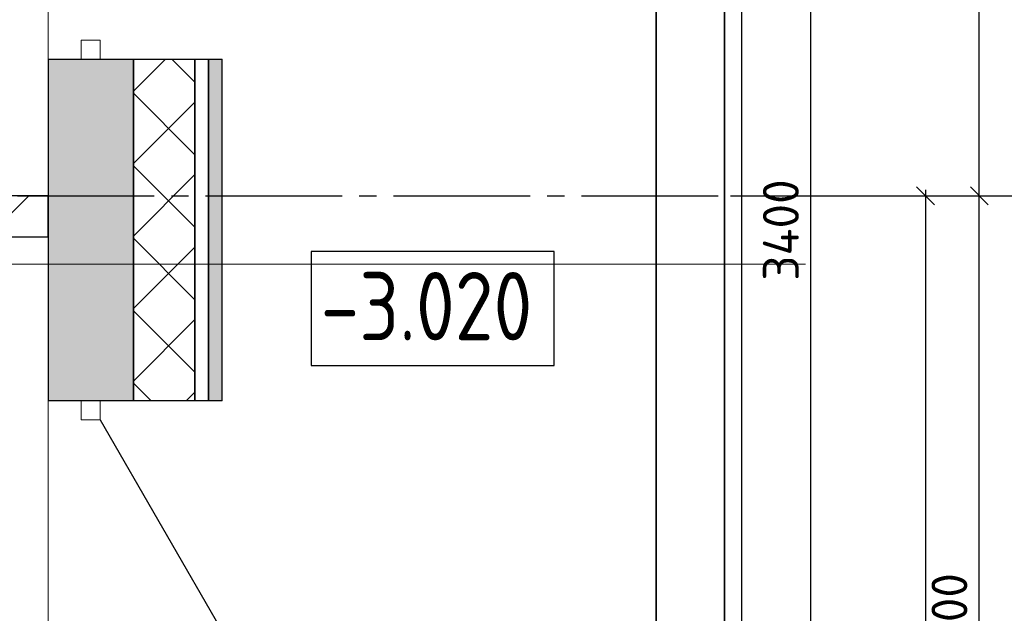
# Model space of a CAD drawing. Header units: millimetres. Extents: x 125896 to 2572636, y -120305 to 130347.
# Tile 255 of 256: x 385661 to 391424, y 54555 to 58029. Entities that reach past the tile are written whole.
import ezdxf

# ---------------------------------------------------------------- set-up
doc = ezdxf.new("R2010")
doc.units = ezdxf.units.MM
for name, pattern in [('______5', [1100, 800, -100, 100, -100]), ('CENTER', [2, 1.25, -0.25, 0.25, -0.25]), ('CENTER2', [28.575, 19.05, -3.175, 3.175, -3.175])]:
    doc.linetypes.add(name, pattern=pattern)
for name, color, linetype, lineweight in [('Standard', 7, 'Continuous', 25), ('Навесной фасад', 7, 'Continuous', 25), ('ОСИ', 7, 'CENTER', 15), ('Стена_ кирп. кладка не несущ', 7, 'Continuous', 35), ('Столовая Двери и окна', 7, 'Continuous', 15), ('Текст_ общее', 7, 'Continuous', 25)]:
    doc.layers.add(name, color=color, linetype=linetype, lineweight=lineweight)
doc.layers.add('Стена_ бетон несущ.', color=7, linetype='Continuous', lineweight=70, true_color=0xb4b496)
doc.styles.add('Century Gothic', font='isocpeur.ttf')
doc.styles.get("Standard").update_dxf_attribs({"font": 'isocpeur.ttf'})
doc.dimstyles.new('Осевые', dxfattribs={"dimscale": 0.7, "dimtxt": 450, "dimasz": 400, "dimexe": 100, "dimexo": 100, "dimgap": 100, "dimtad": 1, "dimdec": 0, "dimzin": 0, "dimdsep": 46, "dimtxsty": 'Standard', "dimblk": 'OBLIQUE', "dimcen": 9, "dimdle": 100, "dimazin": 0, "dimtm": 1e-09, "dimtfac": 1, "dimtdec": 0, "dimtofl": 0, "dimtmove": 0, "dimatfit": 3, "dimfxl": 1, "dimtolj": 1, "dimtzin": 0, "dimarcsym": 0})

# ---------------------------------------------------------------- blocks, each defined once
blk = doc.blocks.new('дверь1_2_$F2', base_point=(0, -54.575))
at = {"layer": 'Standard', "color": 7, "linetype": 'Continuous', "lineweight": 13, "transparency": 33554687}
for p, q in [((1000, 1.425), (944, 1.425)), ((944, 1.425), (944, -54.575)), ((1000, -54.575), (1000, 1.425)), ((944, -54.575), (1000, -54.575))]:
    blk.add_line(p, q, dxfattribs=at)
blk = doc.blocks.new('дверь1_4_$F1', base_point=(0, -54.125))
at = {"layer": 'Standard', "color": 7, "linetype": 'Continuous', "lineweight": 13, "transparency": 33554687}
for p, q in [((56, 1.875), (0, 1.875)), ((0, 1.875), (0, -54.125)), ((56, -54.125), (56, 1.875)), ((0, -54.125), (56, -54.125))]:
    blk.add_line(p, q, dxfattribs=at)
blk = doc.blocks.new('_OBLIQUE')
at = {"color": 0, "linetype": 'ByBlock'}
blk.add_line((-0.5, -0.5), (0.5, 0.5), dxfattribs=at)
blk = doc.blocks.new('*D745')
at = {"layer": 'Defpoints', "color": 0, "linetype": 'ByBlock', "lineweight": 20, "ltscale": 13, "transparency": 16777216}
for p in [(390488.2, 56998.3), (391278.1, 56998.3), (390488.2, 51998.3)]:
    blk.add_point(p, dxfattribs=at)
at = {"layer": 'ОСИ', "color": 0, "linetype": 'ByBlock', "lineweight": -2, "ltscale": 13, "transparency": 16777216}
for p, q in [((390523.2, 56998.3), (391313.1, 56998.3)), ((391278.1, 51963.3), (391278.1, 57033.3)), ((390523.2, 51998.3), (391313.1, 51998.3))]:
    blk.add_line(p, q, dxfattribs=at)
at = {"layer": 'ОСИ', "color": 0, "linetype": 'ByBlock', "lineweight": -2, "ltscale": 13, "transparency": 16777216, "xscale": 105, "yscale": 105, "zscale": 105}
for p, rotation in [((391278.1, 56998.3), 90), ((391278.1, 51998.3), 270)]:
    blk.add_blockref('_OBLIQUE', p, dxfattribs=dict(at, rotation=rotation))
at = {"layer": 'ОСИ', "color": 0, "linetype": 'ByBlock', "lineweight": 25, "ltscale": 13, "transparency": 16777216, "insert": (391103.1, 54498.3), "char_height": 210, "attachment_point": 5, "rotation": 90}
blk.add_mtext('\\A1;2500', dxfattribs=at)
blk = doc.blocks.new('*D746')
at = {"layer": 'Defpoints', "color": 0, "linetype": 'ByBlock', "lineweight": 20, "ltscale": 13, "transparency": 16777216}
for p in [(390488.2, 60598.3), (391278.1, 60598.3), (390353.4, 56998.3)]:
    blk.add_point(p, dxfattribs=at)
at = {"layer": 'ОСИ', "color": 0, "linetype": 'ByBlock', "lineweight": -2, "ltscale": 13, "transparency": 16777216}
for p, q in [((391278.1, 56963.3), (391278.1, 60633.3)), ((390523.2, 60598.3), (391313.1, 60598.3)), ((390388.4, 56998.3), (391313.1, 56998.3))]:
    blk.add_line(p, q, dxfattribs=at)
at = {"layer": 'ОСИ', "color": 0, "linetype": 'ByBlock', "lineweight": -2, "ltscale": 13, "transparency": 16777216, "xscale": 105, "yscale": 105, "zscale": 105}
for p, rotation in [((391278.1, 60598.3), 90), ((391278.1, 56998.3), 270)]:
    blk.add_blockref('_OBLIQUE', p, dxfattribs=dict(at, rotation=rotation))
at = {"layer": 'ОСИ', "color": 0, "linetype": 'ByBlock', "lineweight": 25, "ltscale": 13, "transparency": 16777216, "insert": (391103.1, 58798.3), "char_height": 210, "attachment_point": 5, "rotation": 90}
blk.add_mtext('\\A1;1800', dxfattribs=at)
blk = doc.blocks.new('*D764')
at = {"layer": 'Defpoints', "color": 0, "linetype": 'ByBlock', "lineweight": 20, "ltscale": 13, "transparency": 16777216}
for p in [(389787.3, 56998.3), (389787.3, 43598.3), (390963.3, 43598.3)]:
    blk.add_point(p, dxfattribs=at)
at = {"layer": 'ОСИ', "color": 0, "linetype": 'ByBlock', "lineweight": -2, "ltscale": 13, "transparency": 16777216}
for p, q in [((389822.3, 56998.3), (390998.3, 56998.3)), ((390963.3, 57033.3), (390963.3, 43563.3)), ((389822.3, 43598.3), (390998.3, 43598.3))]:
    blk.add_line(p, q, dxfattribs=at)
at = {"layer": 'ОСИ', "color": 0, "linetype": 'ByBlock', "lineweight": -2, "ltscale": 13, "transparency": 16777216, "xscale": 105, "yscale": 105, "zscale": 105}
for p, rotation in [((390963.3, 56998.3), 90), ((390963.3, 43598.3), 270)]:
    blk.add_blockref('_OBLIQUE', p, dxfattribs=dict(at, rotation=rotation))
at = {"layer": 'ОСИ', "color": 0, "linetype": 'ByBlock', "lineweight": 25, "ltscale": 13, "transparency": 16777216, "insert": (390788.3, 50298.3), "char_height": 210, "attachment_point": 5, "rotation": 90}
blk.add_mtext('\\A1;6700', dxfattribs=at)
blk = doc.blocks.new('*D753')
at = {"layer": 'Defpoints', "color": 0, "linetype": 'ByBlock', "lineweight": 20, "ltscale": 13, "transparency": 16777216}
for p in [(388688.9, 60198.3, -5480), (390291.5, 60198.3), (388718.9, 53398)]:
    blk.add_point(p, dxfattribs=at)
at = {"layer": 'ОСИ', "color": 0, "linetype": 'ByBlock', "lineweight": -2, "ltscale": 13, "transparency": 16777216}
for p, q in [((390291.5, 53363), (390291.5, 60233.3)), ((388723.9, 60198.3), (390326.5, 60198.3)), ((388753.9, 53398), (390326.5, 53398))]:
    blk.add_line(p, q, dxfattribs=at)
at = {"layer": 'ОСИ', "color": 0, "linetype": 'ByBlock', "lineweight": -2, "ltscale": 13, "transparency": 16777216, "xscale": 105, "yscale": 105, "zscale": 105}
for p, rotation in [((390291.5, 60198.3), 90), ((390291.5, 53398), 270)]:
    blk.add_blockref('_OBLIQUE', p, dxfattribs=dict(at, rotation=rotation))
at = {"layer": 'ОСИ', "color": 0, "linetype": 'ByBlock', "lineweight": 25, "ltscale": 13, "transparency": 16777216, "insert": (390116.5, 56798.2), "char_height": 210, "attachment_point": 5, "rotation": 90}
blk.add_mtext('\\A1;3400', dxfattribs=at)

msp = doc.modelspace()

# ---------------------------------------------------------------- hatches: boundary and pattern name
at = {"layer": 'Навесной фасад', "linetype": 'Continuous', "lineweight": 25, "true_color": 0x939598, "transparency": 33554687}
h = msp.add_hatch(dxfattribs=at)
h.set_pattern_fill('__________6', color=252, scale=200, style=0, pattern_type=2)
h.set_pattern_definition([(45, (282800.26, 82212.12), (-212.132, 212.132), []), (135, (282800.26, 82212.12), (-212.132, -212.132), [])])
h.paths.add_polyline_path([(386687.3, 55798.3), (386687.3, 57798.3), (386327.3, 57798.3), (386327.3, 55798.3)], flags=0)
msp.add_hatch(color=252, dxfattribs=at).paths.add_polyline_path([(386847.3, 55798.3), (386847.3, 57798.3), (386767.3, 57798.3), (386767.3, 55798.3)])
at = {"layer": 'Стена_ бетон несущ.', "linetype": 'Continuous', "lineweight": 25, "true_color": 0x939598, "transparency": 33554687}
msp.add_hatch(color=252, dxfattribs=at).paths.add_polyline_path([(386327.3, 55798.3), (386327.3, 57798.3), (385827.3, 57798.3), (385827.3, 55798.3)])
at = {"layer": 'Стена_ кирп. кладка не несущ', "linetype": 'Continuous', "lineweight": 25, "true_color": 0x939598, "transparency": 33554687}
h = msp.add_hatch(dxfattribs=at)
h.set_pattern_fill('__________301', color=252, scale=200, style=0, pattern_type=2)
h.set_pattern_definition([(45, (282800.26, 82212.1), (-424.264, 424.264), []), (45, (282588.1, 82424.25), (-424.264, 424.264), [])])
h.paths.add_polyline_path([(385827.3, 56998.3), (383499.9, 56998.3), (383499.9, 56758.3), (385827.3, 56758.3)])

# ---------------------------------------------------------------- linework, layer by layer
at = {"layer": 'Навесной фасад', "color": 252, "linetype": 'Continuous', "lineweight": 25, "true_color": 0x939598, "transparency": 33554687}
for p, q in [((386327.3, 57798.3), (386687.3, 57798.3)), ((386327.3, 57798.3), (386327.3, 55798.3)), ((386687.3, 57798.3), (386767.3, 57798.3)), ((386687.3, 55798.3), (386687.3, 57798.3)), ((386687.3, 57798.3), (386687.3, 55798.3)), ((386767.3, 57798.3), (386847.3, 57798.3)), ((386767.3, 55798.3), (386767.3, 57798.3)), ((386767.3, 57798.3), (386767.3, 55798.3)), ((386847.3, 55798.3), (386847.3, 57798.3)), ((386687.3, 55798.3), (386327.3, 55798.3)), ((386767.3, 55798.3), (386687.3, 55798.3)), ((386847.3, 55798.3), (386767.3, 55798.3))]:
    msp.add_line(p, q, dxfattribs=at)
at = {"layer": 'ОСИ', "color": 16, "linetype": 'CENTER2', "lineweight": 15, "ltscale": 0.2, "transparency": 33554687}
for p, q in [((385827.3, 64339.3), (385827.3, 39191.1)), ((390261, 56598.3), (382345.4, 56598.3))]:
    msp.add_line(p, q, dxfattribs=at)
at = {"layer": 'ОСИ', "color": 16, "linetype": '______5', "lineweight": 25, "transparency": 33554687}
msp.add_line((383449.3, 56998.3), (391733.7, 56998.3), dxfattribs=at)
at = {"layer": 'Стена_ бетон несущ.', "color": 7, "linetype": 'Continuous', "lineweight": 35, "transparency": 33554687}
for p, q in [((389387.3, 60198.3), (389387.3, 43998.3)), ((389787.3, 43598.3), (389787.3, 60198.3))]:
    msp.add_line(p, q, dxfattribs=at)
at = {"layer": 'Стена_ бетон несущ.', "color": 252, "linetype": 'Continuous', "lineweight": 25, "true_color": 0x939598, "transparency": 33554687}
for p, q in [((385827.3, 57798.3), (386327.3, 57798.3)), ((385827.3, 57798.3), (385827.3, 56998.3)), ((386327.3, 55798.3), (386327.3, 57798.3)), ((385827.3, 56998.3), (385827.3, 56758.3)), ((385827.3, 56758.3), (385827.3, 55798.3)), ((386327.3, 55798.3), (385827.3, 55798.3)), ((386133.3, 55686.3), (387121.3, 53975))]:
    msp.add_line(p, q, dxfattribs=at)
at = {"layer": 'Стена_ кирп. кладка не несущ', "color": 252, "linetype": 'Continuous', "lineweight": 25, "true_color": 0x939598, "transparency": 33554687}
for p, q in [((385827.3, 56998.3), (383499.9, 56998.3)), ((385827.3, 56758.3), (385827.3, 56998.3)), ((383499.9, 56758.3), (385827.3, 56758.3))]:
    msp.add_line(p, q, dxfattribs=at)
at = {"layer": 'Столовая Двери и окна', "color": 5, "lineweight": 30, "elevation": -720}
msp.add_lwpolyline([(386827.3, 42034), (386827.3, 43498.3), (389887.3, 43498.3), (389887.3, 60698.3), (386827.3, 60698.3), (386827.3, 63768.8), (386827.3, 63768.8)], dxfattribs=at)
at = {"layer": 'Столовая Двери и окна', "color": 18, "lineweight": 30, "true_color": 0x000000}
msp.add_lwpolyline([(386327.3, 43598.3), (389787.3, 43598.3), (389787.3, 60598.3), (386327.3, 60598.3), (386327.3, 60198.3), (389387.3, 60198.3), (389387.3, 43998.3), (386327.3, 43998.3), (386327.3, 43598.3)], dxfattribs=at)
at = {"layer": 'Текст_ общее', "color": 18, "linetype": 'Continuous', "lineweight": 25, "true_color": 0x000000, "transparency": 33554687}
msp.add_lwpolyline([(387367.3, 56005.8), (388789.7, 56005.8), (388789.7, 56672.5), (387367.3, 56672.5), (387367.3, 56005.8)], dxfattribs=at)

# ---------------------------------------------------------------- block references
at = {"layer": 'Стена_ бетон несущ.', "color": 252, "linetype": 'Continuous', "lineweight": 25, "true_color": 0x939598, "transparency": 33554687, "xscale": -2, "yscale": 2, "zscale": 2, "rotation": 90}
for name, p in [('дверь1_2_$F2', (386133.3, 59798.3)), ('дверь1_4_$F1', (386133.3, 55798.3))]:
    msp.add_blockref(name, p, dxfattribs=at)

# ---------------------------------------------------------------- texts
at = {"layer": 'Текст_ общее', "color": 18, "linetype": 'Continuous', "lineweight": 25, "true_color": 0x000000, "transparency": 33554687, "insert": (387422.8, 56152.5), "char_height": 400, "width": 1478.138, "attachment_point": 7, "style": 'Century Gothic'}
msp.add_mtext('\\W0.83;-3.020', dxfattribs=at)

# ---------------------------------------------------------------- dimensions: what is measured, and where the dimension line sits
at = {"layer": 'ОСИ', "linetype": 'ByBlock', "lineweight": 25, "ltscale": 13}
for base, p1, p2, angle, picture, middle in [((391278.1, 60598.3), (390353.4, 56998.3), (390488.2, 60598.3), 90, '*D746', (391103.1, 58798.3)), ((390291.5, 60198.3, 5480), (388718.9, 53398, 5480), (388688.9, 60198.3), 270, '*D753', (390116.5, 56798.2, 5480)), ((390963.3, 43598.3), (389787.3, 56998.3), (389787.3, 43598.3), 270, '*D764', (390788.3, 50298.3)), ((391278.1, 56998.3), (390488.2, 51998.3), (390488.2, 56998.3), 90, '*D745', (391103.1, 54498.3))]:
    dim = msp.add_linear_dim(base=base, p1=p1, p2=p2, angle=angle, dimstyle='Осевые', override={"dimtxt": 300, "dimasz": 150, "dimexe": 50, "dimexo": 50, "dimlfac": 0.5, "dimdle": 50, "dimtmove": 1}, dxfattribs=at)
    dim.commit()
    dim.dimension.update_dxf_attribs({"geometry": picture, "text_midpoint": middle})

doc.saveas('drawing.dxf')
